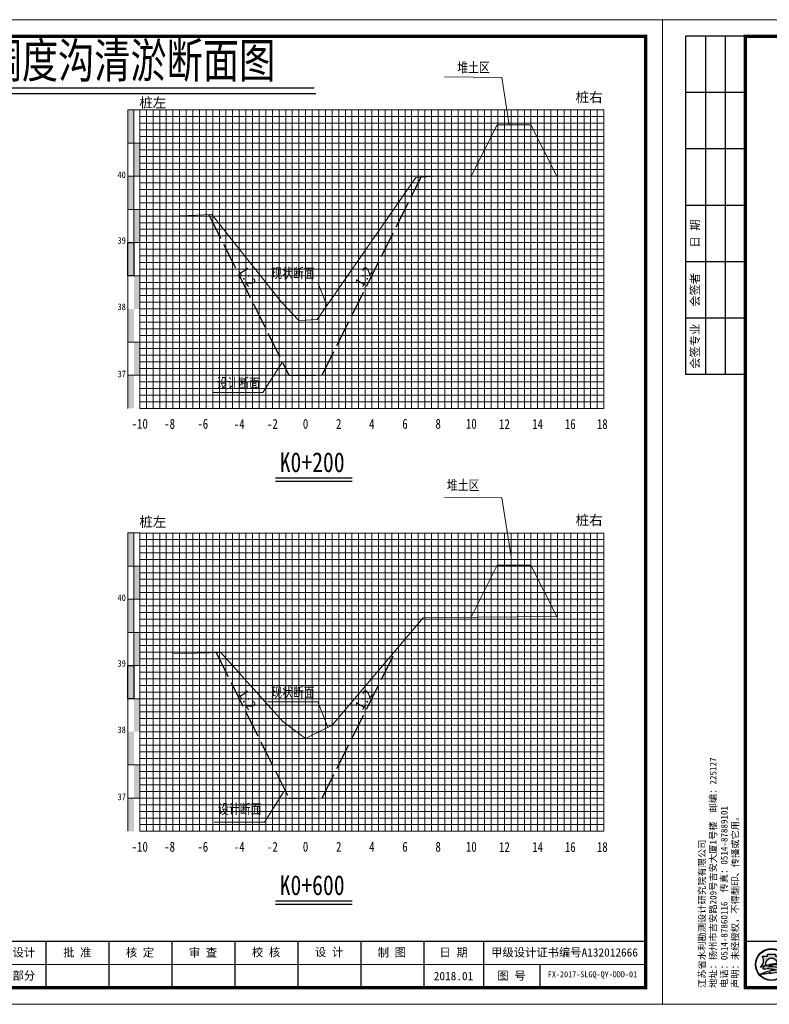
# Model space of a CAD drawing. Header units: millimetres. Extents: x -1851 to 142262423, y -629789 to 22327943.
# Tile 42 of 69: x 35787 to 36013, y 5522 to 5819. Entities that reach past the tile are written whole.
import ezdxf
from ezdxf.enums import TextEntityAlignment as Align

# ---------------------------------------------------------------- set-up
doc = ezdxf.new("R2010")
doc.units = ezdxf.units.MM
doc.linetypes.add('4415', pattern=[5, 4, -1])
for name, color, linetype, lineweight in [('0.13文字', 3, 'Continuous', 13), ('2', 61, 'Continuous', 30), ('3', 8, 'Continuous', 5), ('dmx', 7, 'Continuous', 15)]:
    doc.layers.add(name, color=color, linetype=linetype, lineweight=lineweight)
doc.layers.add('DIMTEX', color=7, linetype='Continuous')
doc.layers.add('断面', color=7, linetype='Continuous')
doc.styles.add('LYJFS', font='times.ttf', dxfattribs={"width": 0.7})
doc.styles.add('STYLE2', font='txt', dxfattribs={"width": 0.8})
doc.styles.add('仿宋', font='FangSong_GB2312.ttf')
doc.styles.add('仿宋体', font='FangSong_GB2312.ttf', dxfattribs={"width": 0.8})
doc.styles.add('宋体', font='txt', dxfattribs={"height": 3.5})
doc.styles.add('等线体', font='simhei.ttf')

# ---------------------------------------------------------------- blocks, each defined once
blk = doc.blocks.new('tk')
h = blk.add_hatch(color=152)
h.dxf.hatch_style = 1
h.paths.add_polyline_path([(6876.364125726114, 854.2295714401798, 1), (6866.686434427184, 854.2295714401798, 1)])
h.paths.add_polyline_path([(6876.201261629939, 854.2295714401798, 1), (6866.84929852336, 854.2295714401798, 1)], flags=16)
h = blk.add_hatch(color=152)
h.dxf.hatch_style = 1
edge = h.paths.add_edge_path()
edge.add_arc((6873.407199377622, 851.8047045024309), 1.461698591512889, 43.31770961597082, 70.37003522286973)
edge.add_arc((6872.0275850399, 847.9366998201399), 5.568375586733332, 70.37003522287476, 84.52854590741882)
edge.add_arc((6871.440752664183, 841.8102204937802), 11.72289597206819, 84.5285459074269, 95.17746754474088)
edge.add_arc((6871.582339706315, 852.1014277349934), 1.831337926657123, 111.7965680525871, 130.9174013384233, ccw=False)
edge.add_arc((6873.47809212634, 847.3608850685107), 6.936886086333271, 98.84274785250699, 111.79656805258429, ccw=False)
edge.add_arc((6874.544451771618, 840.506451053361), 13.873772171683, 95.21036804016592, 98.84274785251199, ccw=False)
edge.add_ellipse((6871.525280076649, 854.5219636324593), major_axis=(-1.773815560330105, 0), ratio=0.8776980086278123, start_angle=172.6538623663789, end_angle=176.9129867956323)
edge.add_arc((6873.117644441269, 844.1909795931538), 10.24870363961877, 88.99992913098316, 98.52267106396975)
edge.add_arc((6872.724314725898, 846.8157053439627), 7.594670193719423, 98.5226710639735, 116.8491039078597)
edge.add_arc((6869.849912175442, 852.4939579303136), 1.230336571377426, 116.8491039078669, 139.2900683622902)
edge.add_arc((6869.065436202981, 853.1689503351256), 0.1954369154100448, 139.2900683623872, 263.050638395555)
edge.add_arc((6869.248585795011, 854.6715617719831), 1.70916902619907, 263.0506383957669, 272.136251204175)
edge.add_arc((6870.416233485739, 823.3689317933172), 29.61523112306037, 88.46268833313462, 92.13625120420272, ccw=False)
edge.add_arc((6871.07395213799, 847.876297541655), 5.099041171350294, 68.07113774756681, 88.46268833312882, ccw=False)
edge.add_arc((6875.183614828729, 831.3122526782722), 21.4080615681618, 95.91294384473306, 98.79521578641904)
edge.add_arc((6873.816328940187, 840.1492628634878), 12.46590188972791, 98.79521578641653, 117.8496747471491)
edge.add_arc((6932.315236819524, 613.7362839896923), 245.9934265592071, 104.7703900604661, 105.15790668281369, ccw=False)
edge.add_line((6869.600177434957, 851.6009245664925), (6868.796656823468, 851.2750728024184))
edge.add_arc((6890.157828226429, 754.105500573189), 99.48982566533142, 100.90627282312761, 102.39834375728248, ccw=False)
edge.add_line((6871.334059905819, 851.7983414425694), (6870.72346251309, 851.6097564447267))
edge.add_arc((6868.414090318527, 880.2016823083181), 28.68503833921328, 274.6177604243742, 279.6944367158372)
edge.add_arc((6872.474319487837, 856.4344682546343), 4.573507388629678, 279.694436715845, 287.6119267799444)
edge.add_arc((6873.358587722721, 853.648913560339), 1.650966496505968, 287.6119267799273, 311.5140981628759)
edge.add_arc((6874.270477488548, 852.6187205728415), 0.2751610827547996, 311.5140981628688, 403.3177096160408)
edge = h.paths.add_edge_path()
edge.add_arc((6875.946394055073, 855.3665725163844), 2.066422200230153, 138.9741968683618, 204.1180883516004, ccw=False)
edge.add_line((6874.387456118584, 856.7229696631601), (6872.690352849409, 856.7229696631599))
edge.add_line((6872.69035284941, 856.7229696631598), (6872.69035284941, 857.3096342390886))
edge.add_line((6872.69035284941, 857.3096342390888), (6870.360207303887, 857.3096342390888))
edge.add_line((6870.360207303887, 857.3096342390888), (6870.360207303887, 856.7229696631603))
edge.add_line((6870.360207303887, 856.7229696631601), (6868.663104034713, 856.7229696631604))
edge.add_arc((6867.104166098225, 855.3665725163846), 2.066422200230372, -24.118088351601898, 41.0258031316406, ccw=False)
edge.add_arc((6865.567634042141, 856.05447875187), 3.749914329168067, 314.34412131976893, 335.8819116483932, ccw=False)
edge.add_arc((6867.522236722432, 856.4070458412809), 3.106664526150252, 282.3877277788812, 290.1465811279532)
edge.add_arc((6864.457993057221, 864.7594382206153), 12.00340818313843, 290.1465811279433, 296.6495194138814)
edge.add_ellipse((6871.525280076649, 854.5219636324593), major_axis=(-1.773815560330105, 0), ratio=0.8776980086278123, start_angle=176.9129867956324, end_angle=378.37473811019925, ccw=False)
edge.add_ellipse((6871.525280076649, 854.5219636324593), major_axis=(-1.773815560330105, 0), ratio=0.8776980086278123, start_angle=172.653862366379, end_angle=176.9129867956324, ccw=False)
edge.add_ellipse((6871.525280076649, 854.5219636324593), major_axis=(-1.773815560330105, 0), ratio=0.8776980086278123, start_angle=161.6252618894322, end_angle=172.653862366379, ccw=False)
edge.add_arc((6878.592567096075, 864.759438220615), 12.00340818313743, 243.3504805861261, 249.853418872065)
edge.add_arc((6875.528323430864, 856.4070458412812), 3.106664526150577, 249.8534188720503, 257.61227222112)
edge.add_arc((6877.482926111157, 856.05447875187), 3.74991432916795, 204.1180883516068, 225.6558786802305, ccw=False)
at = {"lineweight": 0}
for p, q in [((6838.597780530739, 842.2295714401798), (6838.597780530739, 1139.229571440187)), ((6838.597780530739, 1139.229571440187), (7258.597780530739, 1139.229571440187)), ((7258.597780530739, 1139.229571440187), (7258.597780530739, 842.2295714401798)), ((7253.597780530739, 854.2295714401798), (7046.597780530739, 854.2295714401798)), ((7258.597780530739, 842.2295714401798), (6838.597780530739, 842.2295714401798))]:
    blk.add_line(p, q, dxfattribs=at)
for p, q in [((6863.597780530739, 1134.229571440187), (6845.597780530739, 1134.229571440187)), ((6845.597780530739, 1134.229571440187), (6845.597780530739, 1032.229571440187)), ((6851.597780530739, 1134.229571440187), (6851.597780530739, 1032.229571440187)), ((6857.597780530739, 1134.229571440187), (6857.597780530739, 1032.229571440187)), ((6863.597780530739, 1117.229571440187), (6845.597780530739, 1117.229571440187)), ((6863.597780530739, 1100.229571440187), (6845.597780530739, 1100.229571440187)), ((6863.597780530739, 1083.229571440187), (6845.597780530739, 1083.229571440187)), ((6863.597780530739, 1066.229571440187), (6845.597780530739, 1066.229571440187)), ((6863.597780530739, 1049.229571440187), (6845.597780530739, 1049.229571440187)), ((6863.597780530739, 1032.229571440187), (6845.597780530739, 1032.229571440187)), ((6956.597780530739, 861.2295714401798), (6956.597780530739, 847.2295714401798)), ((6991.597780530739, 861.2295714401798), (6991.597780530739, 847.2295714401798)), ((7046.597780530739, 861.2295714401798), (7046.597780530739, 847.2295714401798)), ((7072.597780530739, 861.2295714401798), (7072.597780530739, 847.2295714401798)), ((7091.597780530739, 861.2295714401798), (7091.597780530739, 847.2295714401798)), ((7110.597780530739, 861.2295714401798), (7110.597780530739, 847.2295714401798)), ((7129.597780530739, 861.2295714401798), (7129.597780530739, 847.2295714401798)), ((7148.597780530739, 861.2295714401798), (7148.597780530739, 847.2295714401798)), ((7167.597780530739, 861.2295714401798), (7167.597780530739, 847.2295714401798)), ((7186.597780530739, 861.2295714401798), (7186.597780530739, 847.2295714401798)), ((7204.597780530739, 861.2295714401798), (7204.597780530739, 847.2295714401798)), ((7221.597780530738, 854.2295714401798), (7221.597780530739, 847.2295714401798))]:
    blk.add_line(p, q)
at = {"lineweight": 0, "const_width": 1}
blk.add_lwpolyline([(6863.597780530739, 1134.229571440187), (7253.597780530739, 1134.229571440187), (7253.597780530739, 847.2295714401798), (6863.597780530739, 847.2295714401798)], close=True, dxfattribs=at)
at = {"lineweight": 0, "const_width": 0.4}
blk.add_lwpolyline([(7253.597780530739, 861.2295714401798), (6863.597780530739, 861.2295714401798)], dxfattribs=at)
at = {"color": 152}
for points in [[(6869.8419023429, 854.0311891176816, -0.02838203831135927), (6868.592243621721, 853.4904639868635, -0.03386732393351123), (6868.188697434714, 853.3727099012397, 0.09425397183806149), (6868.990200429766, 854.5221939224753, 0.2921547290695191), (6868.663104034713, 856.7229696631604), (6870.360207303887, 856.7229696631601), (6870.360207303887, 857.3096342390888), (6872.69035284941, 857.3096342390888), (6872.69035284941, 856.7229696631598), (6874.387456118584, 856.7229696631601, 0.29215472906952), (6874.06035972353, 854.5221939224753, 0.09425397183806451), (6874.861862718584, 853.3727099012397, -0.03386732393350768), (6874.458316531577, 853.4904639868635, -0.02838203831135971), (6873.208657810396, 854.0311891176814)], [(6873.296521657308, 854.4381220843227, 0.04157472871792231), (6871.598778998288, 854.3265098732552, 0.08013502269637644), (6869.294240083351, 853.5916630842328, 0.09823132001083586), (6868.917290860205, 853.2964201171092, 0.599439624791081), (6869.041789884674, 852.9749492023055, 0.03966424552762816), (6869.312296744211, 852.9635806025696, -0.01603031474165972), (6871.210748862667, 852.9735033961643, -0.08921046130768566), (6872.978215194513, 852.6064141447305, 0.01257694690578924), (6871.910251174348, 852.4685801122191, 0.08333285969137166), (6867.992840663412, 851.171317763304, -0.001690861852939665), (6869.600177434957, 851.6009245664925), (6868.796656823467, 851.275072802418, -0.006510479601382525), (6871.334059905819, 851.7983414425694), (6870.72346251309, 851.6097564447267, 0.02215480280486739), (6873.244469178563, 851.9262713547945, 0.03456031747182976), (6873.858117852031, 852.0753316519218, 0.1046726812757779), (6874.452855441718, 852.4126819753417, 0.4234638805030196), (6874.470673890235, 852.8074929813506, 0.1185893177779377), (6873.898248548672, 853.1814519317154, 0.06185687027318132), (6872.558528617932, 853.479704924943, 0.04649815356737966), (6870.382867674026, 853.4852866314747, -0.08362449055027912), (6870.902341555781, 853.8018397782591, -0.05658197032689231), (6872.411732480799, 854.2153190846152, -0.01585057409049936), (6873.284535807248, 854.3228965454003)]]:
    blk.add_lwpolyline(points, format="xyb", dxfattribs=at)
for radius in [4.838845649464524, 4.675981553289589]:
    blk.add_circle((6871.525280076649, 854.2295714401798), radius, dxfattribs=at)
blk.add_arc((6873.478092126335, 847.3608850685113), 6.936886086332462, 98.84274785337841, 111.7965680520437, dxfattribs=at)
for start_param, end_param in [(2.820892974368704, 6.603884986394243), (3.013378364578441, 3.087714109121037)]:
    blk.add_ellipse((6871.525280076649, 854.5219636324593), major_axis=(-1.773815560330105, 0), ratio=0.8776980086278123, start_param=start_param, end_param=end_param, dxfattribs=at)
at = {"style": '宋体'}
for s, height, width, p in [('江苏省水利勘测设计研究院有限公司', 3.75, 0.9, (6915.725099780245, 855.9804173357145)), ('丰县四联河灌区节水配套改造项目', 1.8, 0.75, (6974.43168055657, 855.1042281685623)), ('Jiangsu Surveying and Design Institute of Water Resources Co., Ltd.', 2, 0.8, (6915.552971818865, 851.2429752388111))]:
    blk.add_text(s, height=height, dxfattribs=dict(at, width=width)).set_placement(p, align=Align.MIDDLE)
at = {"style": 'LYJFS'}
for s, p in [('（阶段）', (7055.431710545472, 857.7295714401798)), ('（专业）', (7055.431710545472, 850.7295714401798))]:
    blk.add_text(s, height=2.5, dxfattribs=at).set_placement(p, align=Align.MIDDLE_CENTER)
at = {"style": '仿宋'}
blk.add_text('2018.01', height=2.5, dxfattribs=at).set_placement((7195.597780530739, 850.7295714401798), align=Align.MIDDLE)
at = {"rotation": 90}
for s, insert, char_height, attachment_point, style in [('日 期', (6848.597780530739, 1074.729571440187), 2.5, 5, '宋体'), ('会签者', (6848.597780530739, 1057.729571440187), 2.5, 5, '宋体'), ('会签专业', (6848.597780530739, 1040.729571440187), 2.5, 5, '宋体'), ('江苏省水利勘测设计研究院有限公司\\P地址：扬州市吉安路209号吉安大厦1号楼  邮编：225127\\P电话：0514-87860116  传真：0514-87889101\\P声明：未经授权，不得翻印、传播或它用。', (6861.892912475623, 847.1478961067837), 2, 7, '仿宋')]:
    blk.add_mtext(s, dxfattribs=dict(at, insert=insert, char_height=char_height, attachment_point=attachment_point, style=style))
at = {"char_height": 2.5, "attachment_point": 5, "style": '宋体'}
for s, insert in [('设计', (7065.999934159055, 857.7295714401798)), ('批 准', (7082.097780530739, 857.7295714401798)), ('核 定', (7101.035280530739, 857.701793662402)), ('审 查', (7120.028336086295, 857.702857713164)), ('校 核', (7139.063058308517, 857.7728530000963)), ('设 计', (7158.070002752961, 857.8229020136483)), ('制 图', (7177.014447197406, 857.7074956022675)), ('日 期', (7195.597780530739, 857.7295714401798)), ('甲级设计证书编号A132012666', (7229.097780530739, 857.7295714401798)), ('部分', (7065.999934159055, 850.7295714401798)), ('图 号', (7213.097780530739, 850.7295714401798))]:
    blk.add_mtext(s, dxfattribs=dict(at, insert=insert))

msp = doc.modelspace()

# ---------------------------------------------------------------- hatches: boundary and pattern name
at = {"linetype": 'Continuous'}
for points in [[(35819.65106367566, 5791.796308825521), (35821.4510636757, 5791.796308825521), (35821.4510636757, 5781.796308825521), (35819.65106367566, 5781.796308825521)], [(35821.4510636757, 5781.796308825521), (35823.25106367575, 5781.796308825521), (35823.25106367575, 5771.796308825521), (35821.4510636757, 5771.796308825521)], [(35819.65106367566, 5771.796308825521), (35821.4510636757, 5771.796308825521), (35821.4510636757, 5761.796308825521), (35819.65106367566, 5761.796308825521)], [(35821.4510636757, 5761.796308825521), (35823.25106367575, 5761.796308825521), (35823.25106367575, 5751.796308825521), (35821.4510636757, 5751.796308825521)], [(35819.65106367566, 5751.796308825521), (35821.4510636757, 5751.796308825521), (35821.4510636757, 5741.796308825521), (35819.65106367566, 5741.796308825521)], [(35821.4510636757, 5741.796308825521), (35823.25106367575, 5741.796308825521), (35823.25106367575, 5731.796308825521), (35821.4510636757, 5731.796308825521)], [(35819.65106367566, 5731.796308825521), (35821.4510636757, 5731.796308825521), (35821.4510636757, 5721.796308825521), (35819.65106367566, 5721.796308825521)], [(35821.45742443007, 5721.821033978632), (35823.25742443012, 5721.821033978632), (35823.25742443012, 5711.821033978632), (35821.45742443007, 5711.821033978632)], [(35819.65106367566, 5711.792244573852), (35821.4510636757, 5711.792244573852), (35821.4510636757, 5701.792244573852), (35819.65106367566, 5701.792244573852)], [(35819.65106367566, 5664.216308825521), (35821.4510636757, 5664.216308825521), (35821.4510636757, 5654.216308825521), (35819.65106367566, 5654.216308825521)], [(35821.4510636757, 5654.216308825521), (35823.25106367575, 5654.216308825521), (35823.25106367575, 5644.216308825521), (35821.4510636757, 5644.216308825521)], [(35819.65106367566, 5644.216308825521), (35821.4510636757, 5644.216308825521), (35821.4510636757, 5634.216308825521), (35819.65106367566, 5634.216308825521)], [(35821.4510636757, 5634.216308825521), (35823.25106367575, 5634.216308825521), (35823.25106367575, 5624.216308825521), (35821.4510636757, 5624.216308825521)], [(35819.65106367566, 5624.216308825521), (35821.4510636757, 5624.216308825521), (35821.4510636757, 5614.216308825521), (35819.65106367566, 5614.216308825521)], [(35821.4510636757, 5614.216308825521), (35823.25106367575, 5614.216308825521), (35823.25106367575, 5604.216308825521), (35821.4510636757, 5604.216308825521)], [(35819.65106367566, 5604.216308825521), (35821.4510636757, 5604.216308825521), (35821.4510636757, 5594.216308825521), (35819.65106367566, 5594.216308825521)], [(35821.45742443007, 5594.241033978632), (35823.25742443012, 5594.241033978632), (35823.25742443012, 5584.241033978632), (35821.45742443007, 5584.241033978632)], [(35819.65106367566, 5584.212244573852), (35821.4510636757, 5584.212244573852), (35821.4510636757, 5574.212244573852), (35819.65106367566, 5574.212244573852)]]:
    msp.add_hatch(color=7, dxfattribs=at).paths.add_polyline_path(points)

# ---------------------------------------------------------------- linework, layer by layer
at = {"color": 7, "linetype": 'Continuous', "lineweight": 20, "flags": 128}
msp.add_lwpolyline([(35934.67259319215, 5787.197935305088), (35932.46585341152, 5801.611140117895), (35915.19432808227, 5801.783947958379)], dxfattribs=at)
at = {"color": 1, "linetype": '4415', "lineweight": 30, "ltscale": 2}
for points in [[(35844.03157596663, 5760.235284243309), (35868.25106367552, 5711.796308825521), (35878.25106367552, 5711.796308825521), (35908.25106367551, 5771.796308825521)], [(35846.31920172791, 5628.080032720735), (35868.25106367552, 5584.216308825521), (35878.25106367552, 5584.216308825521), (35900.7099003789, 5629.133982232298)]]:
    msp.add_lwpolyline(points, dxfattribs=at)
at = {"linetype": 'Continuous', "flags": 128}
for points in [[(35819.65106367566, 5751.796308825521), (35821.4510636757, 5751.796308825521), (35821.4510636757, 5741.796308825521), (35819.65106367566, 5741.796308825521)], [(35819.65106367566, 5624.216308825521), (35821.4510636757, 5624.216308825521), (35821.4510636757, 5614.216308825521), (35819.65106367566, 5614.216308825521)]]:
    msp.add_lwpolyline(points, close=True, dxfattribs=at)
at = {"linetype": 'Continuous', "lineweight": 20, "flags": 128}
for points in [[(35879.69603532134, 5732.777365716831), (35876.90512580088, 5739.715139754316), (35861.75373611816, 5739.688827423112)], [(35866.25106367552, 5715.796308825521), (35860.41021595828, 5706.561159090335), (35845.25882627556, 5706.534846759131)], [(35935.25106367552, 5656.976127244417), (35932.46585341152, 5674.790958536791), (35915.19432808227, 5674.963766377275)], [(35880.00491722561, 5605.593235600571), (35876.90512580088, 5613.298842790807), (35861.75373611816, 5613.272530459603)], [(35866.69507561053, 5586.216308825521), (35860.8542278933, 5576.981159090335), (35845.70283821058, 5576.954846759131)]]:
    msp.add_lwpolyline(points, dxfattribs=at)
at = {"layer": '2', "color": 7, "lineweight": 15}
for points in [[(35823.25106367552, 5791.796308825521), (35963.25106367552, 5791.796308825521)], [(35833.25106367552, 5791.796308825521), (35833.25106367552, 5701.796308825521)], [(35843.25106367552, 5791.796308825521), (35843.25106367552, 5701.796308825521)], [(35853.25106367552, 5791.796308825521), (35853.25106367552, 5701.796308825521)], [(35863.25106367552, 5791.796308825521), (35863.25106367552, 5701.796308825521)], [(35883.25106367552, 5791.796308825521), (35883.25106367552, 5701.796308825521)], [(35893.25106367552, 5791.796308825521), (35893.25106367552, 5701.796308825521)], [(35903.25106367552, 5791.796308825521), (35903.25106367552, 5701.796308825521)], [(35913.25106367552, 5791.796308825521), (35913.25106367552, 5701.796308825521)], [(35923.25106367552, 5791.796308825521), (35923.25106367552, 5701.796308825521)], [(35933.25106367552, 5791.796308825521), (35933.25106367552, 5701.796308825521)], [(35943.25106367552, 5791.796308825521), (35943.25106367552, 5701.796308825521)], [(35953.25106367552, 5791.796308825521), (35953.25106367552, 5701.796308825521)], [(35963.25106367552, 5791.796308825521), (35963.25106367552, 5701.796308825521)], [(35823.25106367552, 5781.796308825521), (35923.25106367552, 5781.796308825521)], [(35923.25106367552, 5781.796308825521), (35963.25106367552, 5781.796308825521)], [(35823.25106367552, 5771.796308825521), (35923.25106367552, 5771.796308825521)], [(35923.25106367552, 5771.796308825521), (35963.25106367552, 5771.796308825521)], [(35823.25106367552, 5761.796308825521), (35923.25106367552, 5761.796308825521)], [(35923.25106367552, 5761.796308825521), (35963.25106367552, 5761.796308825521)], [(35823.25106367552, 5751.796308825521), (35923.25106367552, 5751.796308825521)], [(35923.25106367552, 5751.796308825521), (35963.25106367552, 5751.796308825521)], [(35923.25106367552, 5741.796308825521), (35963.25106367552, 5741.796308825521)], [(35823.25106367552, 5731.796308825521), (35923.25106367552, 5731.796308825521)], [(35923.25106367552, 5731.796308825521), (35963.25106367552, 5731.796308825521)], [(35923.25106367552, 5721.796308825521), (35963.25106367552, 5721.796308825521)], [(35923.25106367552, 5711.796308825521), (35963.25106367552, 5711.796308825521)], [(35823.25106367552, 5701.796308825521), (35923.25106367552, 5701.796308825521)], [(35923.25106367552, 5701.796308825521), (35963.25106367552, 5701.796308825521)], [(35823.25106367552, 5664.150208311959), (35963.25106367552, 5664.150208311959)], [(35833.25106367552, 5664.216308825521), (35833.25106367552, 5574.216308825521)], [(35843.25106367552, 5664.216308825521), (35843.25106367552, 5574.216308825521)], [(35853.25106367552, 5664.216308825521), (35853.25106367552, 5574.216308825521)], [(35863.25106367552, 5664.216308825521), (35863.25106367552, 5574.216308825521)], [(35883.25106367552, 5664.216308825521), (35883.25106367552, 5574.216308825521)], [(35893.25106367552, 5664.216308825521), (35893.25106367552, 5574.216308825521)], [(35903.25106367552, 5664.216308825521), (35903.25106367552, 5574.216308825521)], [(35913.25106367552, 5664.216308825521), (35913.25106367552, 5574.216308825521)], [(35923.25106367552, 5664.216308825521), (35923.25106367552, 5574.216308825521)], [(35933.25106367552, 5664.216308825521), (35933.25106367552, 5574.216308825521)], [(35943.25106367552, 5664.216308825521), (35943.25106367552, 5574.216308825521)], [(35953.25106367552, 5664.216308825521), (35953.25106367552, 5574.216308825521)], [(35963.25106367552, 5664.216308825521), (35963.25106367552, 5574.216308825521)], [(35823.25106367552, 5654.216308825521), (35923.25106367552, 5654.216308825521)], [(35923.25106367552, 5654.216308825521), (35963.25106367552, 5654.216308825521)], [(35823.25106367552, 5644.216308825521), (35923.25106367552, 5644.216308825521)], [(35923.25106367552, 5644.216308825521), (35963.25106367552, 5644.216308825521)], [(35823.25106367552, 5634.216308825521), (35923.25106367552, 5634.216308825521)], [(35923.25106367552, 5634.216308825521), (35963.25106367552, 5634.216308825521)], [(35823.25106367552, 5624.216308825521), (35923.25106367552, 5624.216308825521)], [(35923.25106367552, 5624.216308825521), (35963.25106367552, 5624.216308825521)], [(35923.25106367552, 5614.216308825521), (35963.25106367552, 5614.216308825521)], [(35823.25106367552, 5604.216308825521), (35923.25106367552, 5604.216308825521)], [(35923.25106367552, 5604.216308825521), (35963.25106367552, 5604.216308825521)], [(35923.25106367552, 5594.216308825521), (35963.25106367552, 5594.216308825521)], [(35923.25106367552, 5584.216308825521), (35963.25106367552, 5584.216308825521)], [(35823.25106367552, 5574.216308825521), (35923.25106367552, 5574.216308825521)], [(35923.25106367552, 5574.216308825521), (35963.25106367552, 5574.216308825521)]]:
    msp.add_lwpolyline(points, dxfattribs=at)
at = {"layer": '2', "color": 3, "lineweight": 15}
for points in [[(35873.25106367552, 5791.796308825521), (35873.25106367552, 5701.796308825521)], [(35873.25106367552, 5664.216308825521), (35873.25106367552, 5574.216308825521)]]:
    msp.add_lwpolyline(points, dxfattribs=at)
at = {"layer": '2', "color": 7, "lineweight": 15, "flags": 128}
for points in [[(35823.25106367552, 5741.796308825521), (35923.25106367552, 5741.796308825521)], [(35823.25106367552, 5614.216308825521), (35923.25106367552, 5614.216308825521)]]:
    msp.add_lwpolyline(points, dxfattribs=at)
at = {"layer": '2', "color": 0, "lineweight": 15}
for points in [[(35823.25106367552, 5721.796308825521), (35923.25106367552, 5721.796308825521)], [(35823.25106367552, 5711.796308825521), (35923.25106367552, 5711.796308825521)], [(35823.25106367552, 5594.216308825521), (35923.25106367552, 5594.216308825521)], [(35823.25106367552, 5584.216308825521), (35923.25106367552, 5584.216308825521)]]:
    msp.add_lwpolyline(points, dxfattribs=at)
at = {"layer": '3', "lineweight": 5}
for points in [[(35825.25106367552, 5791.796308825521), (35825.25106367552, 5701.796308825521)], [(35827.25106367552, 5791.796308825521), (35827.25106367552, 5701.796308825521)], [(35829.25106367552, 5791.796308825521), (35829.25106367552, 5701.796308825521)], [(35831.25106367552, 5791.796308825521), (35831.25106367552, 5701.796308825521)], [(35835.25106367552, 5791.796308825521), (35835.25106367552, 5701.796308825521)], [(35837.25106367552, 5791.796308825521), (35837.25106367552, 5701.796308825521)], [(35839.25106367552, 5791.796308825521), (35839.25106367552, 5701.796308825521)], [(35841.25106367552, 5791.796308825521), (35841.25106367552, 5701.796308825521)], [(35845.25106367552, 5791.796308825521), (35845.25106367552, 5701.796308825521)], [(35847.25106367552, 5791.796308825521), (35847.25106367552, 5701.796308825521)], [(35849.25106367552, 5791.796308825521), (35849.25106367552, 5701.796308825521)], [(35851.25106367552, 5791.796308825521), (35851.25106367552, 5701.796308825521)], [(35855.25106367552, 5791.796308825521), (35855.25106367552, 5701.796308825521)], [(35857.25106367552, 5791.796308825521), (35857.25106367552, 5701.796308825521)], [(35859.25106367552, 5791.796308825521), (35859.25106367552, 5701.796308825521)], [(35861.25106367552, 5791.796308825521), (35861.25106367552, 5701.796308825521)], [(35865.25106367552, 5791.796308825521), (35865.25106367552, 5701.796308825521)], [(35867.25106367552, 5791.796308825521), (35867.25106367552, 5701.796308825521)], [(35869.25106367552, 5791.796308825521), (35869.25106367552, 5701.796308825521)], [(35871.25106367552, 5791.796308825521), (35871.25106367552, 5701.796308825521)], [(35875.25106367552, 5791.796308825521), (35875.25106367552, 5701.796308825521)], [(35877.25106367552, 5791.796308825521), (35877.25106367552, 5701.796308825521)], [(35879.25106367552, 5791.796308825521), (35879.25106367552, 5701.796308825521)], [(35881.25106367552, 5791.796308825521), (35881.25106367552, 5701.796308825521)], [(35885.25106367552, 5791.796308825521), (35885.25106367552, 5701.796308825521)], [(35887.25106367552, 5791.796308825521), (35887.25106367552, 5701.796308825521)], [(35889.25106367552, 5791.796308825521), (35889.25106367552, 5701.796308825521)], [(35891.25106367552, 5791.796308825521), (35891.25106367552, 5701.796308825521)], [(35895.25106367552, 5791.796308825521), (35895.25106367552, 5701.796308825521)], [(35897.25106367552, 5791.796308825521), (35897.25106367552, 5701.796308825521)], [(35899.25106367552, 5791.796308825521), (35899.25106367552, 5701.796308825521)], [(35901.25106367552, 5791.796308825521), (35901.25106367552, 5701.796308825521)], [(35905.25106367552, 5791.796308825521), (35905.25106367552, 5701.796308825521)], [(35907.25106367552, 5791.796308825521), (35907.25106367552, 5701.796308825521)], [(35909.25106367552, 5791.796308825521), (35909.25106367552, 5701.796308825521)], [(35911.25106367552, 5791.796308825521), (35911.25106367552, 5701.796308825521)], [(35915.25106367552, 5791.796308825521), (35915.25106367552, 5701.796308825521)], [(35917.25106367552, 5791.796308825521), (35917.25106367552, 5701.796308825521)], [(35919.25106367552, 5791.796308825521), (35919.25106367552, 5701.796308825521)], [(35921.25106367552, 5791.796308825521), (35921.25106367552, 5701.796308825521)], [(35925.25106367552, 5791.730208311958), (35925.25106367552, 5701.730208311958)], [(35927.25106367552, 5791.796308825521), (35927.25106367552, 5701.796308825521)], [(35929.25106367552, 5791.796308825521), (35929.25106367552, 5701.796308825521)], [(35931.25106367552, 5791.796308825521), (35931.25106367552, 5701.796308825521)], [(35935.25106367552, 5791.796308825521), (35935.25106367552, 5701.796308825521)], [(35937.25106367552, 5791.796308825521), (35937.25106367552, 5701.796308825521)], [(35939.25106367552, 5791.796308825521), (35939.25106367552, 5701.796308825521)], [(35941.25106367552, 5791.796308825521), (35941.25106367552, 5701.796308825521)], [(35945.25106367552, 5791.796308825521), (35945.25106367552, 5701.796308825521)], [(35947.25106367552, 5791.796308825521), (35947.25106367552, 5701.796308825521)], [(35949.25106367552, 5791.796308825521), (35949.25106367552, 5701.796308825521)], [(35951.25106367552, 5791.796308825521), (35951.25106367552, 5701.796308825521)], [(35955.25106367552, 5791.796308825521), (35955.25106367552, 5701.796308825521)], [(35957.25106367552, 5791.796308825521), (35957.25106367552, 5701.796308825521)], [(35959.25106367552, 5791.796308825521), (35959.25106367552, 5701.796308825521)], [(35961.25106367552, 5791.796308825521), (35961.25106367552, 5701.796308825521)], [(35823.25106367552, 5789.796308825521), (35923.25106367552, 5789.796308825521)], [(35923.25106367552, 5789.796308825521), (35963.25106367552, 5789.796308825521)], [(35823.25106367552, 5787.796308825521), (35923.25106367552, 5787.796308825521)], [(35823.25106367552, 5785.796308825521), (35923.25106367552, 5785.796308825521)], [(35923.25106367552, 5787.796308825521), (35963.25106367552, 5787.796308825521)], [(35923.25106367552, 5785.796308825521), (35963.25106367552, 5785.796308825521)], [(35823.25106367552, 5783.796308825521), (35923.25106367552, 5783.796308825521)], [(35923.25106367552, 5783.796308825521), (35963.25106367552, 5783.796308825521)], [(35823.25106367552, 5779.796308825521), (35923.25106367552, 5779.796308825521)], [(35923.25106367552, 5779.796308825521), (35963.25106367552, 5779.796308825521)], [(35823.25106367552, 5777.796308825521), (35923.25106367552, 5777.796308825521)], [(35923.25106367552, 5777.796308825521), (35963.25106367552, 5777.796308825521)], [(35823.25106367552, 5775.796308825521), (35923.25106367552, 5775.796308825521)], [(35823.25106367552, 5773.796308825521), (35923.25106367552, 5773.796308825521)], [(35923.25106367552, 5775.796308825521), (35963.25106367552, 5775.796308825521)], [(35923.25106367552, 5773.796308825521), (35963.25106367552, 5773.796308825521)], [(35823.25106367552, 5769.796308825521), (35923.25106367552, 5769.796308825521)], [(35823.25106367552, 5767.796308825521), (35923.25106367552, 5767.796308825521)], [(35923.25106367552, 5769.796308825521), (35963.25106367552, 5769.796308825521)], [(35923.25106367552, 5767.796308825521), (35963.25106367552, 5767.796308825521)], [(35823.25106367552, 5765.796308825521), (35923.25106367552, 5765.796308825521)], [(35923.25106367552, 5765.796308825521), (35963.25106367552, 5765.796308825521)], [(35823.25106367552, 5763.796308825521), (35923.25106367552, 5763.796308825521)], [(35923.25106367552, 5763.796308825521), (35963.25106367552, 5763.796308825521)], [(35823.25106367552, 5759.796308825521), (35923.25106367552, 5759.796308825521)], [(35923.25106367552, 5759.796308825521), (35963.25106367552, 5759.796308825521)], [(35823.25106367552, 5757.796308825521), (35923.25106367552, 5757.796308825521)], [(35923.25106367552, 5757.796308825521), (35963.25106367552, 5757.796308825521)], [(35823.25106367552, 5755.796308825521), (35923.25106367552, 5755.796308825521)], [(35823.25106367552, 5753.796308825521), (35923.25106367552, 5753.796308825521)], [(35923.25106367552, 5755.796308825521), (35963.25106367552, 5755.796308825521)], [(35923.25106367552, 5753.796308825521), (35963.25106367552, 5753.796308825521)], [(35823.25106367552, 5749.796308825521), (35923.25106367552, 5749.796308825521)], [(35823.25106367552, 5747.796308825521), (35923.25106367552, 5747.796308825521)], [(35923.25106367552, 5749.796308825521), (35963.25106367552, 5749.796308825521)], [(35923.25106367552, 5747.796308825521), (35963.25106367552, 5747.796308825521)], [(35823.25106367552, 5745.796308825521), (35923.25106367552, 5745.796308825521)], [(35923.25106367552, 5745.796308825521), (35963.25106367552, 5745.796308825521)], [(35823.25106367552, 5743.796308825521), (35923.25106367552, 5743.796308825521)], [(35923.25106367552, 5743.796308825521), (35963.25106367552, 5743.796308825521)], [(35823.25106367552, 5739.796308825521), (35923.25106367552, 5739.796308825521)], [(35923.25106367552, 5739.796308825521), (35963.25106367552, 5739.796308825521)], [(35823.25106367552, 5737.796308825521), (35923.25106367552, 5737.796308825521)], [(35823.25106367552, 5735.796308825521), (35923.25106367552, 5735.796308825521)], [(35923.25106367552, 5737.796308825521), (35963.25106367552, 5737.796308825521)], [(35923.25106367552, 5735.796308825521), (35963.25106367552, 5735.796308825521)], [(35823.25106367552, 5733.796308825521), (35923.25106367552, 5733.796308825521)], [(35923.25106367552, 5733.796308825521), (35963.25106367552, 5733.796308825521)], [(35823.25106367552, 5729.796308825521), (35923.25106367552, 5729.796308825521)], [(35923.25106367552, 5729.796308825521), (35963.25106367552, 5729.796308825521)], [(35823.25106367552, 5727.796308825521), (35923.25106367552, 5727.796308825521)], [(35923.25106367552, 5727.796308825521), (35963.25106367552, 5727.796308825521)], [(35823.25106367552, 5725.796308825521), (35923.25106367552, 5725.796308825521)], [(35823.25106367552, 5723.796308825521), (35923.25106367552, 5723.796308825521)], [(35923.25106367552, 5725.796308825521), (35963.25106367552, 5725.796308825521)], [(35923.25106367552, 5723.79369117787), (35963.25106367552, 5723.79369117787)], [(35823.25106367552, 5719.796308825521), (35923.25106367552, 5719.796308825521)], [(35823.25106367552, 5717.796308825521), (35923.25106367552, 5717.796308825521)], [(35923.25106367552, 5719.796308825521), (35963.25106367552, 5719.796308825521)], [(35923.25106367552, 5717.796308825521), (35963.25106367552, 5717.796308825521)], [(35823.25106367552, 5715.796308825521), (35923.25106367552, 5715.796308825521)], [(35923.25106367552, 5715.796308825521), (35963.25106367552, 5715.796308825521)], [(35823.25106367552, 5713.796308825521), (35923.25106367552, 5713.796308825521)], [(35923.25106367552, 5713.79369117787), (35963.25106367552, 5713.79369117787)], [(35823.25106367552, 5709.796308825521), (35923.25106367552, 5709.796308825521)], [(35923.25106367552, 5709.796308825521), (35963.25106367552, 5709.796308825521)], [(35823.25106367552, 5707.796308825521), (35923.25106367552, 5707.796308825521)], [(35823.25106367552, 5705.796308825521), (35923.25106367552, 5705.796308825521)], [(35923.25106367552, 5707.796308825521), (35963.25106367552, 5707.796308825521)], [(35923.25106367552, 5705.796308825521), (35963.25106367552, 5705.796308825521)], [(35823.25106367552, 5703.796308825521), (35923.25106367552, 5703.796308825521)], [(35923.25106367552, 5703.79369117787), (35963.25106367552, 5703.79369117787)], [(35825.25106367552, 5664.216308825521), (35825.25106367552, 5574.216308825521)], [(35827.25106367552, 5664.216308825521), (35827.25106367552, 5574.216308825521)], [(35829.25106367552, 5664.216308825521), (35829.25106367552, 5574.216308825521)], [(35831.25106367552, 5664.216308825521), (35831.25106367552, 5574.216308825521)], [(35835.25106367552, 5664.216308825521), (35835.25106367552, 5574.216308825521)], [(35837.25106367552, 5664.216308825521), (35837.25106367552, 5574.216308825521)], [(35839.25106367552, 5664.216308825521), (35839.25106367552, 5574.216308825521)], [(35841.25106367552, 5664.216308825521), (35841.25106367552, 5574.216308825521)], [(35845.25106367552, 5664.216308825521), (35845.25106367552, 5574.216308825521)], [(35847.25106367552, 5664.216308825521), (35847.25106367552, 5574.216308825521)], [(35849.25106367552, 5664.216308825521), (35849.25106367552, 5574.216308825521)], [(35851.25106367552, 5664.216308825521), (35851.25106367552, 5574.216308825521)], [(35855.25106367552, 5664.216308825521), (35855.25106367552, 5574.216308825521)], [(35857.25106367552, 5664.216308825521), (35857.25106367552, 5574.216308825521)], [(35859.25106367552, 5664.216308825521), (35859.25106367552, 5574.216308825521)], [(35861.25106367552, 5664.216308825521), (35861.25106367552, 5574.216308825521)], [(35865.25106367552, 5664.216308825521), (35865.25106367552, 5574.216308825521)], [(35867.25106367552, 5664.216308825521), (35867.25106367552, 5574.216308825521)], [(35869.25106367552, 5664.216308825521), (35869.25106367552, 5574.216308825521)], [(35871.25106367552, 5664.216308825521), (35871.25106367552, 5574.216308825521)], [(35875.25106367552, 5664.216308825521), (35875.25106367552, 5574.216308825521)], [(35877.25106367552, 5664.216308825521), (35877.25106367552, 5574.216308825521)], [(35879.25106367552, 5664.216308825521), (35879.25106367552, 5574.216308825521)], [(35881.25106367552, 5664.216308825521), (35881.25106367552, 5574.216308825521)], [(35885.25106367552, 5664.216308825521), (35885.25106367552, 5574.216308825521)], [(35887.25106367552, 5664.216308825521), (35887.25106367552, 5574.216308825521)], [(35889.25106367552, 5664.216308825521), (35889.25106367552, 5574.216308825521)], [(35891.25106367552, 5664.216308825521), (35891.25106367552, 5574.216308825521)], [(35895.25106367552, 5664.216308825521), (35895.25106367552, 5574.216308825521)], [(35897.25106367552, 5664.216308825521), (35897.25106367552, 5574.216308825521)], [(35899.25106367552, 5664.216308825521), (35899.25106367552, 5574.216308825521)], [(35901.25106367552, 5664.216308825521), (35901.25106367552, 5574.216308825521)], [(35905.25106367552, 5664.216308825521), (35905.25106367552, 5574.216308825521)], [(35907.25106367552, 5664.216308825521), (35907.25106367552, 5574.216308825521)], [(35909.25106367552, 5664.216308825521), (35909.25106367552, 5574.216308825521)], [(35911.25106367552, 5664.216308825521), (35911.25106367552, 5574.216308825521)], [(35915.25106367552, 5664.216308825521), (35915.25106367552, 5574.216308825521)], [(35917.25106367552, 5664.216308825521), (35917.25106367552, 5574.216308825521)], [(35919.25106367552, 5664.216308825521), (35919.25106367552, 5574.216308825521)], [(35921.25106367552, 5664.216308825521), (35921.25106367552, 5574.216308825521)], [(35925.25106367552, 5664.216308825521), (35925.25106367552, 5574.216308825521)], [(35927.25106367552, 5664.216308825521), (35927.25106367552, 5574.216308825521)], [(35929.25106367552, 5664.216308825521), (35929.25106367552, 5574.216308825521)], [(35931.25106367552, 5664.216308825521), (35931.25106367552, 5574.216308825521)], [(35935.25106367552, 5664.216308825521), (35935.25106367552, 5574.216308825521)], [(35937.25106367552, 5664.216308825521), (35937.25106367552, 5574.216308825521)], [(35939.25106367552, 5664.216308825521), (35939.25106367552, 5574.216308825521)], [(35941.25106367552, 5664.216308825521), (35941.25106367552, 5574.216308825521)], [(35945.25106367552, 5664.216308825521), (35945.25106367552, 5574.216308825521)], [(35947.25106367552, 5664.216308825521), (35947.25106367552, 5574.216308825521)], [(35949.25106367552, 5664.216308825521), (35949.25106367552, 5574.216308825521)], [(35951.25106367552, 5664.216308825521), (35951.25106367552, 5574.216308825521)], [(35955.25106367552, 5664.216308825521), (35955.25106367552, 5574.216308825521)], [(35957.25106367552, 5664.216308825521), (35957.25106367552, 5574.216308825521)], [(35959.25106367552, 5664.216308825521), (35959.25106367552, 5574.216308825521)], [(35961.25106367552, 5664.216308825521), (35961.25106367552, 5574.216308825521)], [(35823.25106367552, 5662.216308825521), (35923.25106367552, 5662.216308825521)], [(35923.25106367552, 5662.216308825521), (35963.25106367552, 5662.216308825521)], [(35823.25106367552, 5660.216308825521), (35923.25106367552, 5660.216308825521)], [(35823.25106367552, 5658.216308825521), (35923.25106367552, 5658.216308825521)], [(35923.25106367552, 5660.216308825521), (35963.25106367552, 5660.216308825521)], [(35923.25106367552, 5658.216308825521), (35963.25106367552, 5658.216308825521)], [(35823.25106367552, 5656.216308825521), (35923.25106367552, 5656.216308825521)], [(35923.25106367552, 5656.216308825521), (35963.25106367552, 5656.216308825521)], [(35823.25106367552, 5652.216308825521), (35923.25106367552, 5652.216308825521)], [(35923.25106367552, 5652.216308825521), (35963.25106367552, 5652.216308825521)], [(35823.25106367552, 5650.216308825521), (35923.25106367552, 5650.216308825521)], [(35923.25106367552, 5650.216308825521), (35963.25106367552, 5650.216308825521)], [(35823.25106367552, 5648.216308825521), (35923.25106367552, 5648.216308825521)], [(35823.25106367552, 5646.216308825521), (35923.25106367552, 5646.216308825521)], [(35923.25106367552, 5648.216308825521), (35963.25106367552, 5648.216308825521)], [(35923.25106367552, 5646.216308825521), (35963.25106367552, 5646.216308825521)], [(35823.25106367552, 5642.216308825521), (35923.25106367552, 5642.216308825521)], [(35823.25106367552, 5640.216308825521), (35923.25106367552, 5640.216308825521)], [(35923.25106367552, 5642.216308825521), (35963.25106367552, 5642.216308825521)], [(35923.25106367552, 5640.216308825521), (35963.25106367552, 5640.216308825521)], [(35823.25106367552, 5638.216308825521), (35923.25106367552, 5638.216308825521)], [(35923.25106367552, 5638.216308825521), (35963.25106367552, 5638.216308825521)], [(35823.25106367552, 5636.216308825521), (35923.25106367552, 5636.216308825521)], [(35923.25106367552, 5636.216308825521), (35963.25106367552, 5636.216308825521)], [(35823.25106367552, 5632.216308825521), (35923.25106367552, 5632.216308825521)], [(35923.25106367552, 5632.216308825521), (35963.25106367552, 5632.216308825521)], [(35823.25106367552, 5630.216308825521), (35923.25106367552, 5630.216308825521)], [(35823.25106367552, 5628.216308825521), (35923.25106367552, 5628.216308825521)], [(35923.25106367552, 5630.216308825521), (35963.25106367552, 5630.216308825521)], [(35923.25106367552, 5628.216308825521), (35963.25106367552, 5628.216308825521)], [(35823.25106367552, 5626.216308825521), (35923.25106367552, 5626.216308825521)], [(35923.25106367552, 5626.216308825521), (35963.25106367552, 5626.216308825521)], [(35823.25106367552, 5622.216308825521), (35923.25106367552, 5622.216308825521)], [(35923.25106367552, 5622.216308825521), (35963.25106367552, 5622.216308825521)], [(35823.25106367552, 5620.216308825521), (35923.25106367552, 5620.216308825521)], [(35923.25106367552, 5620.216308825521), (35963.25106367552, 5620.216308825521)], [(35823.25106367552, 5618.216308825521), (35923.25106367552, 5618.216308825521)], [(35923.25106367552, 5618.216308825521), (35963.25106367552, 5618.216308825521)], [(35823.25106367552, 5616.216308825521), (35923.25106367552, 5616.216308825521)], [(35923.25106367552, 5616.216308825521), (35963.25106367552, 5616.216308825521)], [(35823.25106367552, 5612.216308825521), (35923.25106367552, 5612.216308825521)], [(35923.25106367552, 5612.216308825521), (35963.25106367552, 5612.216308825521)], [(35823.25106367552, 5610.216308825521), (35923.25106367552, 5610.216308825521)], [(35823.25106367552, 5608.216308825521), (35923.25106367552, 5608.216308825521)], [(35923.25106367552, 5610.216308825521), (35963.25106367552, 5610.216308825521)], [(35923.25106367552, 5608.216308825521), (35963.25106367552, 5608.216308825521)], [(35823.25106367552, 5606.216308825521), (35923.25106367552, 5606.216308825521)], [(35923.25106367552, 5606.216308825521), (35963.25106367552, 5606.216308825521)], [(35823.25106367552, 5602.216308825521), (35923.25106367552, 5602.216308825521)], [(35923.25106367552, 5602.216308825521), (35963.25106367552, 5602.216308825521)], [(35823.25106367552, 5600.216308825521), (35923.25106367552, 5600.216308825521)], [(35923.25106367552, 5600.216308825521), (35963.25106367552, 5600.216308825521)], [(35823.25106367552, 5598.216308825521), (35923.25106367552, 5598.216308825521)], [(35823.25106367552, 5596.216308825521), (35923.25106367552, 5596.216308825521)], [(35923.25106367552, 5598.216308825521), (35963.25106367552, 5598.216308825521)], [(35923.25106367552, 5596.21369117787), (35963.25106367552, 5596.21369117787)], [(35823.25106367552, 5592.216308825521), (35923.25106367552, 5592.216308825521)], [(35823.25106367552, 5590.216308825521), (35923.25106367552, 5590.216308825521)], [(35923.25106367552, 5592.216308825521), (35963.25106367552, 5592.216308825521)], [(35923.25106367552, 5590.216308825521), (35963.25106367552, 5590.216308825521)], [(35823.25106367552, 5588.216308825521), (35923.25106367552, 5588.216308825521)], [(35923.25106367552, 5588.216308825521), (35963.25106367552, 5588.216308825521)], [(35823.25106367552, 5586.216308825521), (35923.25106367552, 5586.216308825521)], [(35923.25106367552, 5586.21369117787), (35963.25106367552, 5586.21369117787)], [(35823.25106367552, 5582.216308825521), (35923.25106367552, 5582.216308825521)], [(35923.25106367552, 5582.216308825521), (35963.25106367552, 5582.216308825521)], [(35823.25106367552, 5580.216308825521), (35923.25106367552, 5580.216308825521)], [(35823.25106367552, 5578.216308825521), (35923.25106367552, 5578.216308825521)], [(35923.25106367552, 5580.216308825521), (35963.25106367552, 5580.216308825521)], [(35923.25106367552, 5578.216308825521), (35963.25106367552, 5578.216308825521)], [(35823.25106367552, 5576.216308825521), (35923.25106367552, 5576.216308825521)], [(35923.25106367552, 5576.21369117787), (35963.25106367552, 5576.21369117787)]]:
    msp.add_lwpolyline(points, dxfattribs=at)
at = {"layer": '3', "color": 0, "lineweight": 5}
for points in [[(35819.65106367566, 5721.796308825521), (35923.25106367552, 5721.796308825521)], [(35819.65106367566, 5711.796308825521), (35923.25106367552, 5711.796308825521)], [(35819.65106367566, 5594.216308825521), (35923.25106367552, 5594.216308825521)], [(35819.65106367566, 5584.216308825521), (35923.25106367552, 5584.216308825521)]]:
    msp.add_lwpolyline(points, dxfattribs=at)
at = {"layer": 'DIMTEX', "color": 7, "linetype": 'Continuous'}
for p, q in [((35752.7393243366, 5798.448569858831), (35875.89765037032, 5798.448569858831)), ((35752.70346370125, 5796.764379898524), (35876.34682978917, 5796.764379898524)), ((35864.17744118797, 5679.861601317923), (35887.35667636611, 5679.861601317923)), ((35864.19793297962, 5680.823995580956), (35887.35667636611, 5680.823995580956)), ((35864.17744118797, 5552.281601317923), (35887.35667636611, 5552.281601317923)), ((35864.19793297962, 5553.243995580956), (35887.35667636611, 5553.243995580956))]:
    msp.add_line(p, q, dxfattribs=at)
at = {"layer": 'dmx', "color": 7, "linetype": 'Continuous', "lineweight": 15}
for p, q in [((35931.0325289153, 5787.359239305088), (35923.25106367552, 5771.796308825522)), ((35931.0325289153, 5787.359239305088), (35941.22337832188, 5787.359239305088)), ((35941.22337832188, 5787.359239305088), (35949.00484356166, 5771.796308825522)), ((35913.25106367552, 5771.796308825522), (35949.00484356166, 5771.796308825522))]:
    msp.add_line(p, q, dxfattribs=at)
at = {"layer": 'dmx', "linetype": 'Continuous', "lineweight": 15}
for p, q in [((35931.0325289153, 5654.539057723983), (35923.25106367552, 5638.800478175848)), ((35931.0325289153, 5654.539057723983), (35941.22337832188, 5654.539057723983)), ((35941.22337832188, 5654.539057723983), (35949.00484356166, 5638.976127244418)), ((35913.25106367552, 5638.732274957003), (35949.00484356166, 5638.976127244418))]:
    msp.add_line(p, q, dxfattribs=at)
at = {"layer": 'dmx', "linetype": 'Continuous', "lineweight": 15, "flags": 128}
for points in [[(35844.96887365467, 5760.278247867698), (35866.01628992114, 5733.796308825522), (35871.25106367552, 5728.32454034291), (35876.78967796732, 5728.594775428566), (35906.52575410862, 5771.388488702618)], [(35906.52575410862, 5771.388488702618), (35913.25106367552, 5771.796308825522)], [(35833.25106367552, 5759.74112973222), (35844.96887365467, 5760.278247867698)], [(35847.66933539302, 5628.114470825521), (35866.35047039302, 5607.297332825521), (35873.25106367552, 5602.216308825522), (35881.25106367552, 5606.216308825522), (35908.74869539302, 5638.601684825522)], [(35908.74869539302, 5638.601684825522), (35913.25106367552, 5638.732274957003)], [(35833.25106367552, 5627.746701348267), (35847.66933539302, 5628.114470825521)]]:
    msp.add_lwpolyline(points, dxfattribs=at)
at = {"layer": '断面', "color": 3, "lineweight": 15}
for points in [[(35823.25106367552, 5791.796308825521), (35819.65106367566, 5791.796308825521)], [(35819.65106367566, 5791.796308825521), (35819.65106367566, 5701.796308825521)], [(35821.4510636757, 5791.796308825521), (35821.4510636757, 5741.796308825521)], [(35823.25106367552, 5791.796308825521), (35823.25106367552, 5701.796308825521)], [(35823.25106367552, 5781.796308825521), (35819.65106367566, 5781.796308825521)], [(35823.25106367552, 5771.796308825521), (35819.65106367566, 5771.796308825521)], [(35823.25106367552, 5761.796308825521), (35819.65106367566, 5761.796308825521)], [(35823.25106367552, 5751.796308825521), (35819.65106367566, 5751.796308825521)], [(35819.65106367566, 5741.796308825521), (35823.25106367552, 5741.796308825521)], [(35823.25106367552, 5664.216308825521), (35819.65106367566, 5664.216308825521)], [(35819.65106367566, 5664.216308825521), (35819.65106367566, 5574.216308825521)], [(35821.4510636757, 5664.216308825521), (35821.4510636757, 5614.216308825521)], [(35823.25106367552, 5664.216308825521), (35823.25106367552, 5574.216308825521)], [(35823.25106367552, 5654.216308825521), (35819.65106367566, 5654.216308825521)], [(35823.25106367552, 5644.216308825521), (35819.65106367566, 5644.216308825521)], [(35823.25106367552, 5634.216308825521), (35819.65106367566, 5634.216308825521)], [(35823.25106367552, 5624.216308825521), (35819.65106367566, 5624.216308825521)], [(35819.65106367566, 5614.216308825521), (35823.25106367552, 5614.216308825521)]]:
    msp.add_lwpolyline(points, dxfattribs=at)
at = {"layer": '断面', "color": 7, "lineweight": 15}
for points in [[(35823.25106367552, 5741.796308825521), (35923.25106367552, 5741.796308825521)], [(35823.25106367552, 5614.216308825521), (35923.25106367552, 5614.216308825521)]]:
    msp.add_lwpolyline(points, dxfattribs=at)

# ---------------------------------------------------------------- block references
at = {"layer": '断面'}
for p in [(28722.28328314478, 4679.796737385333), (29142.28328314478, 4679.796737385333)]:
    msp.add_blockref('tk', p, dxfattribs=at)

# ---------------------------------------------------------------- texts
at = {"style": '等线体'}
for s, p in [('桩右', (35954.69631621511, 5794.155957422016)), ('桩左', (35823.07784437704, 5792.504512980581)), ('桩右', (35954.69631621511, 5666.575957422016)), ('桩左', (35823.07784437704, 5666.051758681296))]:
    msp.add_text(s, height=3, dxfattribs=at).set_placement(p)
at = {"color": 7, "linetype": 'Continuous', "insert": (35919.016625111, 5806.12504315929), "char_height": 3, "width": 18.82471715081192, "attachment_point": 1, "style": '仿宋体'}
msp.add_mtext('堆土区', dxfattribs=at)
at = {"linetype": 'Continuous', "char_height": 3, "attachment_point": 1, "style": '仿宋体'}
for s, insert, width in [('现状断面', (35862.89259055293, 5744.063778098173), 37.93252298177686), ('设计断面', (35846.39768071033, 5710.909797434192), 37.93252298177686), ('堆土区', (35915.88426801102, 5680.112458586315), 18.82471715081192), ('现状断面', (35862.89259055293, 5617.647481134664), 37.93252298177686), ('设计断面', (35846.84169264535, 5582.441773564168), 37.93252298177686)]:
    msp.add_mtext(s, dxfattribs=dict(at, insert=insert, width=width))
at = {"layer": '0.13文字', "linetype": 'Continuous', "lineweight": 13, "insert": (35943.88106367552, 5531.975212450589), "char_height": 1.8, "width": 55.55091040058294, "attachment_point": 1, "style": 'LYJFS'}
msp.add_mtext('{\\fFangSong_GB2312|b0|i0|c134|p49;\\W1;\\C7;  FX-2017-SLGQ-QY-DDD-01}', dxfattribs=at)
at = {"layer": 'DIMTEX', "color": 7, "linetype": 'Continuous', "style": 'STYLE2', "width": 0.8}
for s, height, p in [('一号调度沟清淤断面图', 10.5, (35754.92018762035, 5801.468429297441)), ('K0+200', 6, (35865.44414057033, 5682.549629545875)), ('K0+600', 6, (35865.44414057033, 5554.969629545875))]:
    msp.add_text(s, height=height, dxfattribs=at).set_placement(p)
at = {"layer": '断面', "color": 7, "style": '等线体', "width": 0.8}
for s, p in [('40', (35816.52866415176, 5770.638796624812)), ('39', (35816.52866415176, 5750.831504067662)), ('38', (35816.52866415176, 5730.831504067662)), ('37', (35816.56370407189, 5710.571078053)), ('40', (35816.52866415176, 5643.058796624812)), ('39', (35816.52866415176, 5623.251504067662)), ('38', (35816.52866415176, 5603.251504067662)), ('37', (35816.56370407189, 5582.991078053))]:
    msp.add_text(s, height=2, dxfattribs=at).set_placement(p, align=Align.BOTTOM_LEFT)
at = {"layer": '断面', "color": 7, "style": '仿宋体'}
for rotation, p in [(301.9850291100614, (35855.68895691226, 5741.548021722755)), (58.01497088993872, (35890.81317043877, 5741.548021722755)), (301.9850291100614, (35855.68895691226, 5613.968021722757)), (58.01497088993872, (35890.81317043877, 5613.968021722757))]:
    msp.add_text('1:2', height=3, rotation=rotation, dxfattribs=at).set_placement(p, align=Align.MIDDLE)
at = {"layer": '断面', "color": 7, "style": '等线体', "width": 0.8}
for s, p in [('-10', (35823.23517429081, 5697.103502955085)), ('-8', (35832.24096008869, 5697.103502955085)), ('-6', (35842.24096008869, 5697.103502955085)), ('-4', (35853.25106367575, 5697.103502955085)), ('-2', (35863.25106367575, 5697.103502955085)), ('0', (35873.25106367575, 5697.103502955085)), ('2', (35883.25106367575, 5697.103502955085)), ('4', (35893.25106367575, 5697.103502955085)), ('6', (35903.25106367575, 5697.103502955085)), ('8', (35913.25106367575, 5697.103502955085)), ('10', (35923.25106367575, 5697.103502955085)), ('12', (35933.25106367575, 5697.037402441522)), ('14', (35943.25106367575, 5697.037402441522)), ('16', (35953.09071502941, 5697.037402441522)), ('18', (35962.7663771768, 5697.037402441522)), ('-10', (35823.23517429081, 5569.523502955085)), ('-8', (35832.24096008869, 5569.523502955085)), ('-6', (35842.24096008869, 5569.523502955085)), ('-4', (35853.25106367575, 5569.523502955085)), ('-2', (35863.25106367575, 5569.523502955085)), ('0', (35873.25106367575, 5569.523502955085)), ('2', (35883.25106367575, 5569.523502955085)), ('4', (35893.25106367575, 5569.523502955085)), ('6', (35903.25106367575, 5569.523502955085)), ('8', (35913.25106367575, 5569.523502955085)), ('10', (35923.25106367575, 5569.523502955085)), ('12', (35933.25106367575, 5569.457402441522)), ('14', (35943.25106367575, 5569.457402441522)), ('16', (35953.09071502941, 5569.457402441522)), ('18', (35962.7663771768, 5569.457402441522))]:
    msp.add_text(s, height=3, dxfattribs=at).set_placement(p, align=Align.MIDDLE)

doc.saveas('drawing.dxf')
